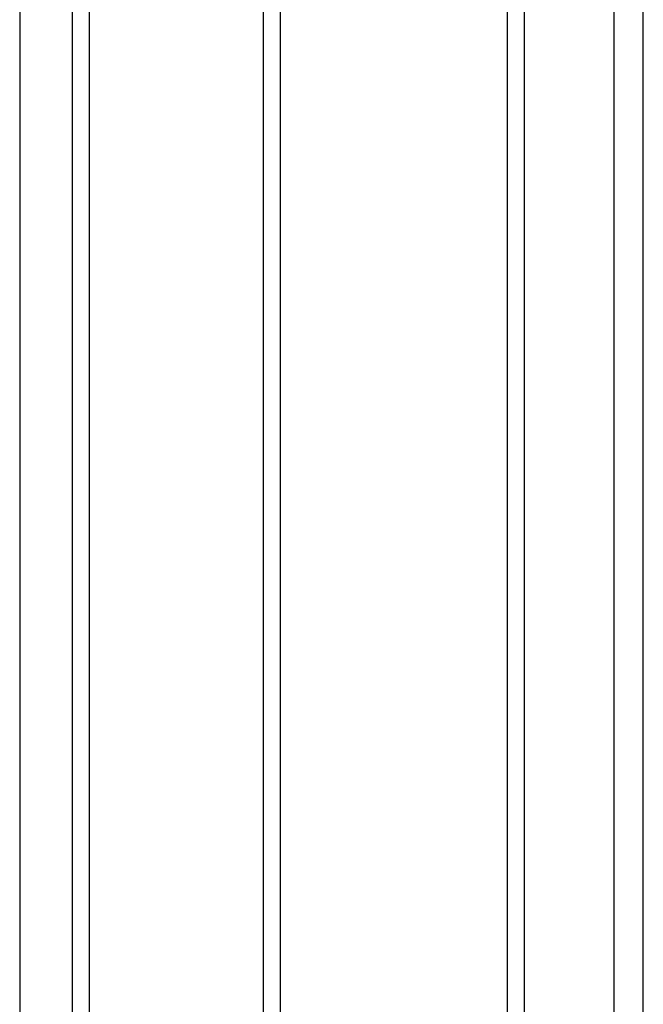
# Model space of a CAD drawing. Header units: millimetres. Extents: x -117 to 444, y -157 to 472.
# Tile 44 of 160: x 418 to 444, y -46 to -5. Entities that reach past the tile are written whole.
import ezdxf

# ---------------------------------------------------------------- set-up
doc = ezdxf.new("R2010")
doc.units = ezdxf.units.MM

msp = doc.modelspace()

# ---------------------------------------------------------------- linework, layer by layer
at = {"color": 7, "linetype": 'Continuous', "lineweight": 25}
for p, q in [((417.654, 25.87), (417.654, -100.729)), ((419.903, -102.063), (419.903, 24.5)), ((420.608, 23.989), (420.608, -102.575)), ((428.013, -109.416), (428.013, 17.148)), ((428.718, 16.636), (428.718, -109.928)), ((442.903, -113.3), (442.903, 13.264)), ((444.14, -114.014), (444.14, 12.55)), ((438.377, -115.504), (438.377, 11.06)), ((439.084, 11.06), (439.084, -115.504))]:
    msp.add_line(p, q, dxfattribs=at)

doc.saveas('drawing.dxf')
